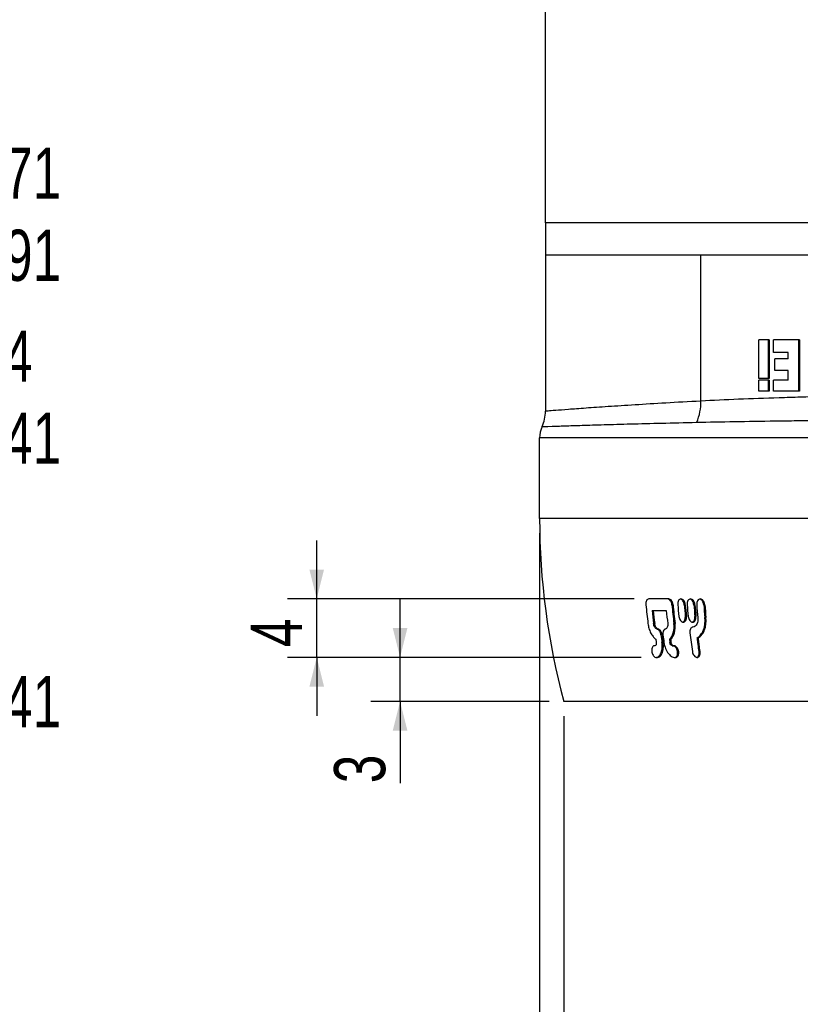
# Model space of a CAD drawing. Header units: millimetres. Extents: x 8 to 586, y 8 to 412.
# Tile 42 of 57: x 272 to 325, y 143 to 210. Entities that reach past the tile are written whole.
import ezdxf

# ---------------------------------------------------------------- set-up
doc = ezdxf.new("R2010")
doc.units = ezdxf.units.MM
doc.layers.add('DETAIL', color=3, linetype='Continuous')
doc.layers.add('DIMENSIONS', color=2, linetype='Continuous')
doc.layers.add('OUTLINE', color=7, linetype='Continuous', lineweight=25)
doc.styles.add('SLDTEXTSTYLE0', font='TXT', dxfattribs={"width": 0.75})
doc.dimstyles.new('SLDDIMSTYLE1', dxfattribs={"dimtxt": 3.5, "dimasz": 2, "dimexe": 0, "dimexo": 0.0625, "dimgap": 0.875, "dimtad": 0, "dimtih": 1, "dimtoh": 1, "dimrnd": 1e-09, "dimzin": 12, "dimdsep": 46, "dimtxsty": 'SLDTEXTSTYLE0', "dimsah": 1, "dimcen": 0.09, "dimadec": 0, "dimazin": 3, "dimtfac": 1, "dimtofl": 0, "dimtmove": 0, "dimatfit": 3, "dimfxl": 0, "dimfrac": 2, "dimtolj": 1, "dimtzin": 12, "dimarcsym": 0})
doc.dimstyles.new('SLDDIMSTYLE10', dxfattribs={"dimtxt": 3.5, "dimasz": 2, "dimexe": 0, "dimexo": 0.0625, "dimgap": 0.875, "dimtad": 1, "dimdec": 1, "dimrnd": 1e-09, "dimzin": 12, "dimdsep": 46, "dimtxsty": 'SLDTEXTSTYLE0', "dimsah": 1, "dimcen": 0.09, "dimadec": 0, "dimazin": 3, "dimtfac": 1, "dimtdec": 1, "dimtmove": 0, "dimatfit": 0, "dimfxl": 0, "dimfrac": 2, "dimtolj": 1, "dimtzin": 12, "dimarcsym": 0})
doc.dimstyles.new('SLDDIMSTYLE11', dxfattribs={"dimtxt": 3.5, "dimasz": 2, "dimexe": 0, "dimexo": 0.0625, "dimgap": 0.875, "dimtad": 1, "dimdec": 0, "dimrnd": 1e-09, "dimzin": 12, "dimdsep": 46, "dimtxsty": 'SLDTEXTSTYLE0', "dimsah": 1, "dimcen": 0.09, "dimadec": 0, "dimazin": 3, "dimtfac": 1, "dimtdec": 0, "dimtmove": 0, "dimatfit": 0, "dimfxl": 0, "dimfrac": 2, "dimtolj": 1, "dimtzin": 12, "dimarcsym": 0})
doc.dimstyles.new('SLDDIMSTYLE6', dxfattribs={"dimtxt": 3.5, "dimasz": 2, "dimexe": 0, "dimexo": 0.0625, "dimgap": 0.875, "dimtad": 1, "dimrnd": 1e-09, "dimzin": 12, "dimdsep": 46, "dimtxsty": 'SLDTEXTSTYLE0', "dimsah": 1, "dimcen": 0.09, "dimadec": 0, "dimazin": 3, "dimtfac": 1, "dimtofl": 0, "dimtmove": 0, "dimatfit": 3, "dimfxl": 0, "dimfrac": 2, "dimtolj": 1, "dimtzin": 12, "dimarcsym": 0})
doc.dimstyles.new('SLDDIMSTYLE9', dxfattribs={"dimtxt": 3.5, "dimasz": 2, "dimexe": 0, "dimexo": 0.0625, "dimgap": 0.875, "dimtad": 1, "dimrnd": 1e-09, "dimzin": 12, "dimdsep": 46, "dimtxsty": 'SLDTEXTSTYLE0', "dimsah": 1, "dimcen": 0.09, "dimadec": 0, "dimazin": 3, "dimtol": 1, "dimtp": 0.05, "dimtfac": 1, "dimtofl": 0, "dimtmove": 0, "dimatfit": 3, "dimfxl": 0, "dimfrac": 2, "dimtolj": 1, "dimarcsym": 0})

# ---------------------------------------------------------------- blocks, each defined once
blk = doc.blocks.new('_D_20')
at = {"layer": 'DIMENSIONS'}
for p, q in [((307.351, 175.072), (307.351, 120.674)), ((378.701, 175.072), (378.701, 120.674)), ((378.701, 122.674), (307.351, 122.674))]:
    blk.add_line(p, q, dxfattribs=at)
for points in [[(307.351, 122.674), (309.351, 122.174), (309.351, 123.174)], [(378.701, 122.674), (376.701, 123.174), (376.701, 122.174)]]:
    blk.add_solid(points, dxfattribs=at)
at = {"layer": 'DIMENSIONS', "char_height": 3.5, "attachment_point": 1, "style": 'SLDTEXTSTYLE0'}
for s, insert in [('%%c', (334.568, 127.185)), ('71,35', (339.846, 127.239))]:
    blk.add_mtext(s, dxfattribs=dict(at, insert=insert))
blk = doc.blocks.new('_D_24')
at = {"layer": 'DIMENSIONS'}
for p, q in [((307.751, 230.712), (378.301, 230.712)), ((378.301, 230.712), (401.037, 230.712))]:
    blk.add_line(p, q, dxfattribs=at)
for points in [[(307.751, 230.712), (309.751, 230.212), (309.751, 231.212)], [(378.301, 230.712), (376.301, 231.212), (376.301, 230.212)]]:
    blk.add_solid(points, dxfattribs=at)
at = {"layer": 'DIMENSIONS', "char_height": 3.5, "attachment_point": 1, "style": 'SLDTEXTSTYLE0'}
for s, insert in [('%%c', (384.121, 235.223)), ('70,55', (389.4, 235.277))]:
    blk.add_mtext(s, dxfattribs=dict(at, insert=insert))
blk = doc.blocks.new('_D_32')
at = {"layer": 'DIMENSIONS'}
for p, q in [((309.007, 162.572), (309.007, 131.414)), ((377.044, 162.572), (377.044, 131.414)), ((309.007, 133.414), (377.044, 133.414))]:
    blk.add_line(p, q, dxfattribs=at)
for points in [[(309.007, 133.414), (311.007, 132.914), (311.007, 133.914)], [(377.044, 133.414), (375.044, 133.914), (375.044, 132.914)]]:
    blk.add_solid(points, dxfattribs=at)
at = {"layer": 'DIMENSIONS', "attachment_point": 1, "style": 'SLDTEXTSTYLE0'}
for s, insert, char_height in [('0,05', (349.908, 140.162), 2.5), ('+', (347.887, 140.162), 2.5), ('%%c', (329.678, 137.926), 3.5), ('68,04', (334.956, 137.979), 3.5), ('0', (349.908, 136.93), 2.5)]:
    blk.add_mtext(s, dxfattribs=dict(at, insert=insert, char_height=char_height))
blk = doc.blocks.new('_D_33')
at = {"layer": 'DIMENSIONS'}
for p, q in [((297.815, 166.58), (297.815, 170.58)), ((314.282, 166.58), (295.815, 166.58)), ((297.815, 163.572), (297.815, 166.58)), ((308.007, 163.572), (295.815, 163.572)), ((297.815, 163.572), (297.815, 157.979))]:
    blk.add_line(p, q, dxfattribs=at)
for points in [[(297.815, 166.58), (298.315, 168.58), (297.315, 168.58)], [(297.815, 163.572), (297.315, 161.572), (298.315, 161.572)]]:
    blk.add_solid(points, dxfattribs=at)
at = {"layer": 'DIMENSIONS', "insert": (293.303, 157.979), "char_height": 3.5, "attachment_point": 1, "rotation": 90, "style": 'SLDTEXTSTYLE0'}
blk.add_mtext('3', dxfattribs=at)
blk = doc.blocks.new('_D_34')
at = {"layer": 'DIMENSIONS'}
for p, q in [((292.119, 170.572), (292.119, 174.572)), ((313.805, 170.572), (290.119, 170.572)), ((292.119, 166.58), (292.119, 170.572)), ((314.282, 166.58), (290.119, 166.58)), ((292.119, 166.58), (292.119, 162.58))]:
    blk.add_line(p, q, dxfattribs=at)
for points in [[(292.119, 170.572), (292.619, 172.572), (291.619, 172.572)], [(292.119, 166.58), (291.619, 164.58), (292.619, 164.58)]]:
    blk.add_solid(points, dxfattribs=at)
at = {"layer": 'DIMENSIONS', "insert": (287.607, 167.283), "char_height": 3.5, "attachment_point": 1, "rotation": 90, "style": 'SLDTEXTSTYLE0'}
blk.add_mtext('4', dxfattribs=at)
blk = doc.blocks.new('_D_41')
at = {"layer": 'DIMENSIONS'}
for p, q in [((262.919, 389.978), (262.919, 199.684)), ((258.919, 199.684), (253.919, 196.272)), ((258.919, 199.684), (263.919, 199.684)), ((253.919, 196.272), (243.354, 196.272))]:
    blk.add_line(p, q, dxfattribs=at)
blk.add_solid([(262.919, 199.684), (263.419, 201.684), (262.419, 201.684)], dxfattribs=at)
at = {"layer": 'DIMENSIONS', "insert": (263.919, 201.418), "char_height": 3.5, "attachment_point": 1, "style": 'SLDTEXTSTYLE0'}
blk.add_mtext('193,71', dxfattribs=at)
blk = doc.blocks.new('_D_42')
at = {"layer": 'DIMENSIONS'}
for p, q in [((262.919, 199.684), (262.919, 194.072)), ((242.554, 194.072), (263.919, 194.072))]:
    blk.add_line(p, q, dxfattribs=at)
blk.add_solid([(262.919, 194.072), (263.419, 196.072), (262.419, 196.072)], dxfattribs=at)
at = {"layer": 'DIMENSIONS', "insert": (263.919, 195.806), "char_height": 3.5, "attachment_point": 1, "style": 'SLDTEXTSTYLE0'}
blk.add_mtext('195,91', dxfattribs=at)
blk = doc.blocks.new('_D_43')
at = {"layer": 'DIMENSIONS'}
for p, q in [((262.919, 194.072), (262.919, 187.178)), ((258.919, 187.178), (253.919, 184.572)), ((258.919, 187.178), (263.919, 187.178)), ((253.919, 184.572), (242.554, 184.572))]:
    blk.add_line(p, q, dxfattribs=at)
blk.add_solid([(262.919, 187.178), (263.419, 189.178), (262.419, 189.178)], dxfattribs=at)
at = {"layer": 'DIMENSIONS', "insert": (263.919, 188.912), "char_height": 3.5, "attachment_point": 1, "style": 'SLDTEXTSTYLE0'}
blk.add_mtext('205,4', dxfattribs=at)
blk = doc.blocks.new('_D_44')
at = {"layer": 'DIMENSIONS'}
for p, q in [((262.919, 187.178), (262.919, 181.572)), ((243.754, 181.572), (263.919, 181.572))]:
    blk.add_line(p, q, dxfattribs=at)
blk.add_solid([(262.919, 181.572), (263.419, 183.572), (262.419, 183.572)], dxfattribs=at)
at = {"layer": 'DIMENSIONS', "insert": (263.919, 183.306), "char_height": 3.5, "attachment_point": 1, "style": 'SLDTEXTSTYLE0'}
blk.add_mtext('208,41', dxfattribs=at)
blk = doc.blocks.new('_D_45')
at = {"layer": 'DIMENSIONS'}
for p, q in [((262.919, 181.572), (262.919, 163.572)), ((242.097, 163.572), (263.919, 163.572))]:
    blk.add_line(p, q, dxfattribs=at)
blk.add_solid([(262.919, 163.572), (263.419, 165.572), (262.419, 165.572)], dxfattribs=at)
at = {"layer": 'DIMENSIONS', "insert": (263.919, 165.306), "char_height": 3.5, "attachment_point": 1, "style": 'SLDTEXTSTYLE0'}
blk.add_mtext('226,41', dxfattribs=at)

msp = doc.modelspace()

# ---------------------------------------------------------------- linework, layer by layer
at = {"layer": 'DETAIL'}
for p, q in [((318.36684, 194.07237), (307.75057, 194.07237)), ((318.36684, 184.09083), (318.36684, 194.07237)), ((343.02557, 194.07237), (318.36684, 194.07237)), ((378.70057, 181.57238), (307.35057, 181.57238)), ((378.70057, 176.07238), (307.35057, 176.07238)), ((316.39506, 170.17236), (316.47083, 170.17236)), ((317.23127, 170.17697), (317.30467, 170.17697)), ((317.88894, 170.17697), (317.96046, 170.17697)), ((318.56777, 170.17237), (318.63737, 170.17237)), ((315.13567, 168.89199), (315.21572, 168.89199)), ((316.52722, 168.89197), (316.60328, 168.89197)), ((317.30793, 169.3797), (317.38148, 169.3797)), ((317.96364, 169.3797), (318.03532, 169.3797)), ((318.64805, 169.29788), (318.71782, 169.29788)), ((315.38084, 168.51435), (315.46042, 168.51435)), ((315.64332, 168.11684), (315.72239, 168.11684)), ((315.71429, 167.592), (315.79352, 167.592)), ((316.25762, 167.592), (316.33527, 167.592)), ((316.43936, 167.37392), (316.51664, 167.37392)), ((318.24719, 166.97238), (318.31948, 166.97238)), ((316.61415, 166.57955), (316.69151, 166.57955))]:
    msp.add_line(p, q, dxfattribs=at)
msp.add_arc((315.09555, 183.97177), 3.27346, 336.0596774, 2.0843596, dxfattribs=at)
for points, knots in [([(343.02557, 196.27238), (340.71683, 196.27238), (338.40814, 196.27238), (333.87938, 196.27238), (331.65941, 196.27238), (327.39341, 196.27238), (325.34748, 196.27238), (321.50818, 196.27238), (319.71491, 196.27238), (316.44985, 196.27238), (314.97815, 196.27238), (312.41281, 196.27238), (311.31924, 196.27238), (309.5522, 196.27238), (308.87878, 196.27238), (307.97796, 196.27238), (307.75057, 196.27238), (307.75057, 196.27238)], [0, 0, 0, 0, 0.125, 0.125, 0.25, 0.25, 0.375, 0.375, 0.5, 0.5, 0.625, 0.625, 0.75, 0.75, 0.875, 0.875, 1, 1, 1, 1]), ([(367.6843, 184.09084), (366.02593, 184.17968), (364.2368, 184.25215), (361.35903, 184.34352), (360.36519, 184.37104), (358.34758, 184.41996), (357.31972, 184.44152), (355.22659, 184.47947), (354.16132, 184.49588), (351.99305, 184.52392), (350.88895, 184.53557), (347.52482, 184.5635), (345.27691, 184.57238), (341.8976, 184.57238), (340.76992, 184.57012), (338.51202, 184.56095), (337.37674, 184.55398), (334.03336, 184.52613), (331.8709, 184.49847), (328.72525, 184.4414), (327.69315, 184.41975), (326.17047, 184.38277), (325.6685, 184.36972), (324.68241, 184.34226), (324.19726, 184.32783), (321.81058, 184.25196), (320.02521, 184.17968), (318.36684, 184.09084)], [0, 0, 0, 0, 0.125, 0.125, 0.1875, 0.1875, 0.25, 0.25, 0.3125, 0.3125, 0.375, 0.375, 0.5, 0.5, 0.5625, 0.5625, 0.625, 0.625, 0.75, 0.75, 0.8125, 0.8125, 0.84375, 0.84375, 0.875, 0.875, 1, 1, 1, 1]), ([(318.36684, 184.09084), (316.69201, 184.00077), (315.1945, 183.91316), (313.21385, 183.78921), (312.60158, 183.74937), (311.48447, 183.67434), (310.97779, 183.63904), (310.06849, 183.57392), (309.66543, 183.54408), (308.97353, 183.49173), (308.68298, 183.4691), (308.21773, 183.43236), (308.04278, 183.41824), (307.80874, 183.39925), (307.75057, 183.39447), (307.75057, 183.39447)], [0, 0, 0, 0, 0.25, 0.25, 0.375, 0.375, 0.5, 0.5, 0.625, 0.625, 0.75, 0.75, 0.875, 0.875, 1, 1, 1, 1]), ([(307.52068, 182.34729), (307.52068, 182.34729), (307.74861, 182.35545), (308.32431, 182.37498), (308.45456, 182.37936), (308.7424, 182.38893), (308.89996, 182.39411), (309.41283, 182.41076), (310.2036, 182.43588), (311.20524, 182.46579), (312.31397, 182.49766), (312.92443, 182.51466), (314.24143, 182.54987), (314.94941, 182.56812), (316.45294, 182.60533), (317.24827, 182.62428), (318.08739, 182.64345)], [0, 0, 0, 0, 0.25, 0.25, 0.3125, 0.3125, 0.375, 0.375, 0.5, 0.625, 0.625, 0.75, 0.75, 0.875, 0.875, 1, 1, 1, 1]), ([(318.08739, 182.64345), (319.74849, 182.6814), (321.54286, 182.71217), (323.94826, 182.74444), (324.43753, 182.75057), (325.43265, 182.76224), (325.9396, 182.76779), (327.47772, 182.7835), (328.52099, 182.79268), (331.70268, 182.81689), (333.89248, 182.82861), (337.28204, 182.84042), (338.43378, 182.84338), (340.72397, 182.84727), (341.86772, 182.84823), (345.29503, 182.84826), (347.5747, 182.84452), (350.98606, 182.83273), (352.10569, 182.82781), (354.30231, 182.81595), (355.38079, 182.80901), (357.49845, 182.79295), (358.53763, 182.78382), (360.57594, 182.76309), (361.57857, 182.75143), (363.51778, 182.7255), (364.45713, 182.7112), (366.26573, 182.67965), (367.1332, 182.66242), (367.96375, 182.64345)], [0, 0, 0, 0, 0.125, 0.125, 0.15625, 0.15625, 0.1875, 0.1875, 0.25, 0.25, 0.375, 0.375, 0.4375, 0.4375, 0.5, 0.5, 0.625, 0.625, 0.6875, 0.6875, 0.75, 0.75, 0.8125, 0.8125, 0.875, 0.875, 0.9375, 0.9375, 1, 1, 1, 1])]:
    msp.add_open_spline(points, degree=3, knots=knots, dxfattribs=at)
at = {"layer": 'OUTLINE'}
for p, q in [((307.75057, 196.27238), (307.75057, 289.38953)), ((307.75057, 196.27238), (307.75057, 194.07237)), ((307.75057, 194.07237), (307.75057, 183.39447)), ((323.03469, 188.27238), (322.33755, 188.27238)), ((322.33755, 185.63045), (322.33755, 188.27238)), ((322.97897, 188.27238), (322.97897, 185.63045)), ((323.03469, 188.27238), (323.03469, 185.63045)), ((325.10096, 188.27238), (323.33775, 188.27238)), ((323.33775, 187.40288), (323.33775, 188.27238)), ((325.051, 188.27238), (325.051, 184.77238)), ((325.10096, 188.27238), (325.10096, 184.77238)), ((324.33492, 187.40288), (323.33775, 187.40288)), ((324.33492, 186.98654), (324.33492, 187.40288)), ((324.33492, 186.98654), (323.42471, 186.98654)), ((323.42471, 186.18337), (323.42471, 186.98654)), ((324.33492, 186.18337), (323.42471, 186.18337)), ((324.33492, 185.51505), (324.33492, 186.18337)), ((323.03469, 185.63045), (322.33755, 185.63045)), ((323.03469, 185.51505), (322.33755, 185.51505)), ((322.33755, 184.77238), (322.33755, 185.51505)), ((322.97897, 185.51505), (322.97897, 184.77238)), ((323.03469, 185.51505), (323.03469, 184.77238)), ((324.33492, 185.51505), (323.33775, 185.51505)), ((323.33775, 184.77238), (323.33775, 185.51505)), ((323.03469, 184.77238), (322.33755, 184.77238)), ((325.10096, 184.77238), (323.33775, 184.77238)), ((307.35057, 176.07238), (307.35057, 181.57238)), ((316.1826, 170.57235), (314.80477, 170.57235)), ((315.03704, 169.77238), (315.11688, 169.77238)), ((316.22722, 167.81712), (316.30481, 167.81712)), ((318.12435, 167.92174), (318.19638, 167.92174)), ((315.23755, 167.37465), (315.24775, 167.37465)), ((316.4036, 167.37483), (316.4826, 167.37483)), ((377.04439, 163.57238), (309.00675, 163.57238))]:
    msp.add_line(p, q, dxfattribs=at)
for centre, radius, start, end in [((305.25057, 183.39447), 2.5, 335.2367015, 0), ((309.20057, 181.57238), 1.85, 155.2367015, 180), ((355.35057, 176.07238), 48, 180, 195.0947871), ((373.39815, 176.03048), 59.07642, 185.6908922, 186.9402893), ((374.79071, 176.02053), 60.07945, 185.9694461, 186.8143047), ((374.77742, 176.02433), 59.98722, 185.9823133, 186.8284932), ((377.6121, 176.0215), 61.91881, 185.7924324, 186.6118798), ((379.32982, 176.02152), 63.20598, 185.309825, 186.4766694), ((379.26422, 176.02079), 63.06516, 185.3210445, 186.4905211), ((380.3308, 176.01901), 63.80907, 185.2530685, 185.9724124), ((382.21122, 176.02198), 65.2423, 185.1399732, 185.84337), ((382.12196, 176.01965), 65.08009, 185.1507611, 185.855925), ((382.5631, 176.0193), 65.39385, 185.1256766, 185.8274256), ((384.52469, 176.01805), 66.89127, 185.0095584, 185.6954571), ((384.41932, 176.01466), 66.71475, 185.0199234, 185.7076496), ((384.88615, 176.01524), 67.05426, 184.998888, 185.7494166), ((387.00836, 176.01429), 68.68946, 184.8787979, 185.6113059), ((386.91262, 176.01233), 68.52455, 184.8889226, 185.6232064), ((381.89056, 175.94516), 64.72414, 186.8307057, 187.9686483), ((375.12491, 176.10567), 60.40405, 187.8869151, 188.1025532), ((375.60805, 175.95832), 60.47526, 187.4501853, 187.9519674), ((375.68798, 175.97586), 60.47839, 187.4665622, 187.9683378), ((375.74496, 175.95875), 60.47538, 187.4505849, 187.9523665), ((377.97764, 176.04053), 62.29557, 187.5855434, 187.7944808), ((378.24356, 176.08389), 62.48799, 187.6021551, 187.8104572)]:
    msp.add_arc(centre, radius, start, end, dxfattribs=at)
for points, knots in [([(314.80477, 170.57235), (314.74214, 170.57158), (314.68596, 170.52684), (314.61621, 170.3776), (314.60302, 170.27554), (314.6129, 170.17237)], [0, 0, 0, 0, 0.5, 0.5, 1, 1, 1, 1]), ([(316.39506, 170.17236), (316.38494, 170.27568), (316.35037, 170.3771), (316.24422, 170.52693), (316.17412, 170.5717), (316.10618, 170.57235)], [0, 0, 0, 0, 0.5, 0.5, 1, 1, 1, 1]), ([(316.47084, 170.17236), (316.46071, 170.27553), (316.4263, 170.37683), (316.32043, 170.52679), (316.25045, 170.5717), (316.1826, 170.57235)], [0, 0, 0, 0, 0.5, 0.5, 1, 1, 1, 1]), ([(317.30467, 170.17697), (317.29498, 170.27897), (317.26015, 170.37923), (317.15238, 170.52727), (317.07999, 170.5722), (316.94254, 170.57252), (316.87848, 170.52823), (316.79705, 170.37908), (316.78046, 170.27903), (316.78973, 170.17697)], [0, 0, 0, 0, 0.25, 0.25, 0.5, 0.5, 0.75, 0.75, 1, 1, 1, 1]), ([(317.23127, 170.17697), (317.22416, 170.22223), (317.20958, 170.31486), (317.15054, 170.43844), (317.07191, 170.52452), (317.00722, 170.56703), (316.97373, 170.56659), (316.96942, 170.56654)], [0, 0, 0, 0, 0.24272706, 0.4968074, 0.73632261, 0.96606442, 1, 1, 1, 1]), ([(317.96046, 170.17697), (317.951, 170.27897), (317.91565, 170.37923), (317.80553, 170.52727), (317.73129, 170.5722), (317.5899, 170.57252), (317.52378, 170.52823), (317.43928, 170.37908), (317.42172, 170.27903), (317.43076, 170.17697)], [0, 0, 0, 0, 0.25, 0.25, 0.5, 0.5, 0.75, 0.75, 1, 1, 1, 1]), ([(317.88894, 170.17697), (317.88184, 170.22223), (317.8673, 170.31487), (317.80717, 170.43838), (317.72671, 170.52471), (317.65909, 170.5674), (317.62335, 170.56671), (317.61763, 170.5666)], [0, 0, 0, 0, 0.2403638, 0.49197028, 0.72915454, 0.95665835, 1, 1, 1, 1]), ([(318.63737, 170.17236), (318.62802, 170.27555), (318.59177, 170.37698), (318.47805, 170.52674), (318.40113, 170.5722), (318.2542, 170.57253), (318.18528, 170.52773), (318.09676, 170.37686), (318.07826, 170.27559), (318.08694, 170.17236)], [0, 0, 0, 0, 0.25, 0.25, 0.5, 0.5, 0.75, 0.75, 1, 1, 1, 1]), ([(318.56777, 170.17237), (318.56061, 170.21816), (318.54595, 170.31187), (318.48406, 170.43674), (318.40088, 170.52434), (318.32927, 170.56778), (318.2906, 170.56679), (318.28312, 170.5666)], [0, 0, 0, 0, 0.23770658, 0.48647724, 0.72106521, 0.9460663, 1, 1, 1, 1]), ([(315.11688, 169.77237), (315.19242, 169.77237), (315.26847, 169.77237), (315.34503, 169.77237), (315.42159, 169.77237), (315.49866, 169.77236), (315.57623, 169.77236), (315.71893, 169.77236), (315.86335, 169.77236), (316.00944, 169.77236)], [0, 0, 0, 0, 0.0003707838, 0.0003707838, 0.0003707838, 0.00074156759, 0.00074156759, 0.00074156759, 0.00142364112, 0.00142364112, 0.00142364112, 0.00142364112]), ([(314.75461, 168.89199), (314.76837, 168.78019), (314.79077, 168.67127), (314.85245, 168.4591), (314.89247, 168.35493), (314.98566, 168.16606), (315.04022, 168.07837), (315.15942, 167.92817), (315.22342, 167.86572), (315.29224, 167.81713)], [0, 0, 0, 0, 0.25, 0.25, 0.5, 0.5, 0.75, 0.75, 1, 1, 1, 1]), ([(315.38084, 168.51435), (315.32292, 168.52578), (315.2656, 168.57217), (315.17673, 168.71164), (315.14679, 168.80103), (315.13567, 168.89199)], [0, 0, 0, 0, 0.5, 0.5, 1, 1, 1, 1]), ([(315.46042, 168.51435), (315.40256, 168.5258), (315.34533, 168.57233), (315.25669, 168.71185), (315.22685, 168.80115), (315.21572, 168.89199)], [0, 0, 0, 0, 0.5, 0.5, 1, 1, 1, 1]), ([(316.10512, 168.89198), (316.1152, 168.80104), (316.10618, 168.71235), (316.04823, 168.57218), (316.00076, 168.52544), (315.94398, 168.51435)], [0, 0, 0, 0, 0.5, 0.5, 1, 1, 1, 1]), ([(316.22722, 167.81713), (316.34535, 167.91419), (316.43477, 168.07008), (316.5384, 168.44817), (316.55249, 168.66888), (316.52722, 168.89198)], [0, 0, 0, 0, 0.5, 0.5, 1, 1, 1, 1]), ([(316.30481, 167.81713), (316.4227, 167.91434), (316.51174, 168.07043), (316.61473, 168.44858), (316.62858, 168.66909), (316.60328, 168.89198)], [0, 0, 0, 0, 0.5, 0.5, 1, 1, 1, 1]), ([(316.86808, 169.3797), (316.87919, 169.27805), (316.91497, 169.17819), (317.02381, 169.0299), (317.09644, 168.98449), (317.23376, 168.98415), (317.29717, 169.02894), (317.37645, 169.17831), (317.3918, 169.27798), (317.38148, 169.3797)], [0, 0, 0, 0, 0.25, 0.25, 0.5, 0.5, 0.75, 0.75, 1, 1, 1, 1]), ([(317.13213, 168.98967), (317.15749, 169.00024), (317.20882, 169.02166), (317.26766, 169.10118), (317.30522, 169.20865), (317.31369, 169.30777), (317.30903, 169.36589), (317.30793, 169.3797)], [0, 0, 0, 0, 0.21957568, 0.44451706, 0.67860017, 0.92357832, 1, 1, 1, 1]), ([(317.5072, 169.3797), (317.51806, 169.27805), (317.55431, 169.17819), (317.66545, 169.0299), (317.73992, 168.98449), (317.88117, 168.98415), (317.94665, 169.02894), (318.02902, 169.17831), (318.04537, 169.27798), (318.03532, 169.3797)], [0, 0, 0, 0, 0.25, 0.25, 0.5, 0.5, 0.75, 0.75, 1, 1, 1, 1]), ([(317.78064, 168.98967), (317.80678, 169.00024), (317.85971, 169.02165), (317.92067, 169.10118), (317.95991, 169.20865), (317.96917, 169.30777), (317.9647, 169.36589), (317.96364, 169.3797)], [0, 0, 0, 0, 0.21960949, 0.44454062, 0.67861455, 0.9235816, 1, 1, 1, 1]), ([(318.1692, 169.29788), (318.18485, 169.13653), (318.16127, 168.9789), (318.03764, 168.73574), (317.93958, 168.65738), (317.82741, 168.64634)], [0, 0, 0, 0, 0.5, 0.5, 1, 1, 1, 1]), ([(318.12435, 167.92175), (318.21807, 167.97233), (318.30075, 168.04406), (318.44553, 168.22682), (318.50612, 168.33725), (318.64365, 168.70483), (318.67702, 168.99967), (318.64805, 169.29788)], [0, 0, 0, 0, 0.25, 0.25, 0.5, 0.5, 1, 1, 1, 1]), ([(318.19638, 167.92175), (318.28995, 167.97241), (318.37242, 168.04427), (318.51671, 168.22722), (318.57704, 168.33776), (318.71384, 168.70542), (318.74682, 168.99998), (318.71782, 169.29788)], [0, 0, 0, 0, 0.25, 0.25, 0.5, 0.5, 1, 1, 1, 1]), ([(315.64332, 168.11684), (315.63037, 168.21241), (315.59843, 168.30575), (315.50297, 168.45336), (315.44191, 168.50278), (315.38084, 168.51435)], [0, 0, 0, 0, 0.5, 0.5, 1, 1, 1, 1]), ([(315.72239, 168.11684), (315.70943, 168.21237), (315.67754, 168.3057), (315.5822, 168.45341), (315.52148, 168.50275), (315.46042, 168.51435)], [0, 0, 0, 0, 0.5, 0.5, 1, 1, 1, 1]), ([(315.94398, 168.51435), (315.88438, 168.50233), (315.83481, 168.45321), (315.77625, 168.30627), (315.76793, 168.21226), (315.78017, 168.11684)], [0, 0, 0, 0, 0.5, 0.5, 1, 1, 1, 1]), ([(317.82741, 168.64634), (317.7588, 168.63905), (317.69942, 168.59132), (317.62697, 168.44311), (317.6143, 168.34568), (317.62583, 168.24712)], [0, 0, 0, 0, 0.5, 0.5, 1, 1, 1, 1]), ([(315.32386, 167.592), (315.33195, 167.53183), (315.32627, 167.47235), (315.28618, 167.3888), (315.25171, 167.36637), (315.21389, 167.37391)], [0, 0, 0, 0, 0.5, 0.5, 1, 1, 1, 1]), ([(315.28211, 166.57955), (315.36975, 166.56217), (315.45309, 166.57763), (315.6007, 166.6697), (315.66346, 166.74635), (315.75683, 166.94053), (315.78784, 167.05871), (315.81595, 167.31585), (315.81299, 167.45243), (315.79352, 167.592)], [0, 0, 0, 0, 0.25, 0.25, 0.5, 0.5, 0.75, 0.75, 1, 1, 1, 1]), ([(315.3187, 166.578), (315.34945, 166.58453), (315.41018, 166.59741), (315.49104, 166.6519), (315.56294, 166.7263), (315.62356, 166.82324), (315.67318, 166.94084), (315.70873, 167.07736), (315.7298, 167.23464), (315.7344, 167.40765), (315.72099, 167.53054), (315.71429, 167.592)], [0, 0, 0, 0, 0.10585826, 0.20901527, 0.31219114, 0.41799093, 0.52381762, 0.63653464, 0.74931114, 0.87463516, 1, 1, 1, 1]), ([(315.85114, 167.592), (315.87088, 167.45236), (315.90772, 167.31456), (316.01137, 167.05856), (316.0786, 166.94029), (316.23388, 166.74654), (316.32333, 166.66965), (316.50692, 166.57781), (316.60231, 166.56188), (316.69151, 166.57955)], [0, 0, 0, 0, 0.25, 0.25, 0.5, 0.5, 0.75, 0.75, 1, 1, 1, 1]), ([(316.43936, 167.37391), (316.40071, 167.36713), (316.35737, 167.38862), (316.28986, 167.47206), (316.26604, 167.53169), (316.25762, 167.592)], [0, 0, 0, 0, 0.5, 0.5, 1, 1, 1, 1]), ([(316.51664, 167.37391), (316.47805, 167.36712), (316.43476, 167.3887), (316.36742, 167.47222), (316.3437, 167.53179), (316.33527, 167.592)], [0, 0, 0, 0, 0.5, 0.5, 1, 1, 1, 1]), ([(318.24719, 166.97237), (318.22559, 167.1303), (318.20456, 167.28838), (318.18408, 167.4466), (318.17385, 167.52572), (318.16375, 167.60488), (318.1538, 167.68407), (318.14384, 167.76326), (318.13403, 167.84249), (318.12435, 167.92175)], [0, 0, 0, 0, 0.000482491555, 0.000482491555, 0.000482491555, 0.000723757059, 0.000723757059, 0.000723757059, 0.000965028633, 0.000965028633, 0.000965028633, 0.000965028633]), ([(318.31948, 166.97237), (318.29784, 167.1303), (318.27676, 167.28838), (318.25624, 167.4466), (318.24598, 167.52572), (318.23587, 167.60488), (318.22589, 167.68407), (318.21591, 167.76326), (318.20608, 167.84249), (318.19638, 167.92175)], [0, 0, 0, 0, 0.000482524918, 0.000482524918, 0.000482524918, 0.00072380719, 0.00072380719, 0.00072380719, 0.000965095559, 0.000965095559, 0.000965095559, 0.000965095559]), ([(315.21389, 167.37391), (315.14973, 167.38611), (315.0913, 167.35261), (315.0191, 167.21902), (315.0051, 167.12137), (315.02354, 166.92041), (315.05568, 166.81614), (315.1531, 166.65117), (315.21783, 166.59313), (315.28211, 166.57955)], [0, 0, 0, 0, 0.25, 0.25, 0.5, 0.5, 0.75, 0.75, 1, 1, 1, 1]), ([(316.61415, 166.57955), (316.64216, 166.59072), (316.69521, 166.61187), (316.7499, 166.69661), (316.78049, 166.80521), (316.784, 166.93766), (316.75679, 167.0798), (316.6994, 167.21297), (316.62061, 167.31198), (316.54966, 167.3648), (316.5107, 167.36774), (316.50081, 167.36849)], [0, 0, 0, 0, 0.12219477, 0.23149377, 0.34426511, 0.46486788, 0.59222195, 0.72044762, 0.84448324, 0.96052337, 1, 1, 1, 1]), ([(316.69151, 166.57955), (316.75662, 166.59337), (316.80888, 166.65169), (316.86249, 166.81625), (316.86455, 166.9213), (316.82159, 167.12161), (316.77574, 167.21917), (316.65583, 167.35256), (316.58207, 167.38636), (316.51664, 167.37391)], [0, 0, 0, 0, 0.25, 0.25, 0.5, 0.5, 0.75, 0.75, 1, 1, 1, 1]), ([(317.79139, 166.97237), (317.80612, 166.87056), (317.84549, 166.77047), (317.96204, 166.61964), (318.03874, 166.5726), (318.18151, 166.57216), (318.24559, 166.61874), (318.32134, 166.77028), (318.33311, 166.87049), (318.31948, 166.97237)], [0, 0, 0, 0, 0.25, 0.25, 0.5, 0.5, 0.75, 0.75, 1, 1, 1, 1]), ([(318.06822, 166.57797), (318.07261, 166.5779), (318.1047, 166.57736), (318.15673, 166.61516), (318.21483, 166.68882), (318.24955, 166.79758), (318.2555, 166.8976), (318.24886, 166.95737), (318.24719, 166.97238)], [0, 0, 0, 0, 0.03303895, 0.24108189, 0.4543413, 0.67988003, 0.91961437, 1, 1, 1, 1])]:
    msp.add_open_spline(points, degree=3, knots=knots, dxfattribs=at)

# ---------------------------------------------------------------- dimensions: what is measured, and where the dimension line sits
at = {"layer": 'DIMENSIONS'}
for feature_location, offset, picture, middle in [((241.09748, 163.57238), (22.82176, 0), '_D_45', (271.03105, 163.57238)), ((241.55365, 194.07238), (22.36559, 0), '_D_42', (271.03105, 194.07238)), ((241.55365, 184.57238), (22.36559, 2.6057), '_D_43', (269.73799, 187.17808)), ((242.35365, 196.27238), (21.56559, 3.41181), '_D_41', (271.03105, 199.68419)), ((242.75365, 181.57238), (21.16559, 0), '_D_44', (271.03105, 181.57238))]:
    dim = msp.add_ordinate_dim(feature_location=feature_location, offset=offset, dtype=0, origin=(249.98532, 389.97839), dimstyle='SLDDIMSTYLE1', dxfattribs=at)
    dim.commit()
    dim.dimension.update_dxf_attribs({"geometry": picture, "text_midpoint": middle})
for base, p1, p2, dimstyle, picture, middle in [((378.30057, 230.71174), (307.75057, 183.39447), (378.30057, 183.39447), 'SLDDIMSTYLE6', '_D_24', (392.57911, 230.71174)), ((307.35057, 122.67351), (378.70057, 176.07238), (307.35057, 176.07238), 'SLDDIMSTYLE6', '_D_20', (343.02557, 122.67351)), ((377.04439, 133.41401), (309.00675, 163.57238), (377.04439, 163.57238), 'SLDDIMSTYLE9', '_D_32', (343.02557, 133.41401))]:
    dim = msp.add_linear_dim(base=base, p1=p1, p2=p2, text='%%c<>', dimstyle=dimstyle, dxfattribs=at)
    dim.commit()
    dim.dimension.update_dxf_attribs({"geometry": picture, "text_midpoint": middle, "dimtype": 160})
for base, p1, p2, dimstyle, picture, middle in [((292.11891, 170.57235), (315.28211, 166.57955), (314.80477, 170.57235), 'SLDDIMSTYLE11', '_D_34', (292.11891, 168.57595)), ((297.81487, 166.57955), (309.00675, 163.57238), (315.28211, 166.57955), 'SLDDIMSTYLE10', '_D_33', (297.81487, 159.2721))]:
    dim = msp.add_linear_dim(base=base, p1=p1, p2=p2, angle=90, dimstyle=dimstyle, dxfattribs=at)
    dim.commit()
    dim.dimension.update_dxf_attribs({"geometry": picture, "text_midpoint": middle, "dimtype": 160})

doc.saveas('drawing.dxf')
